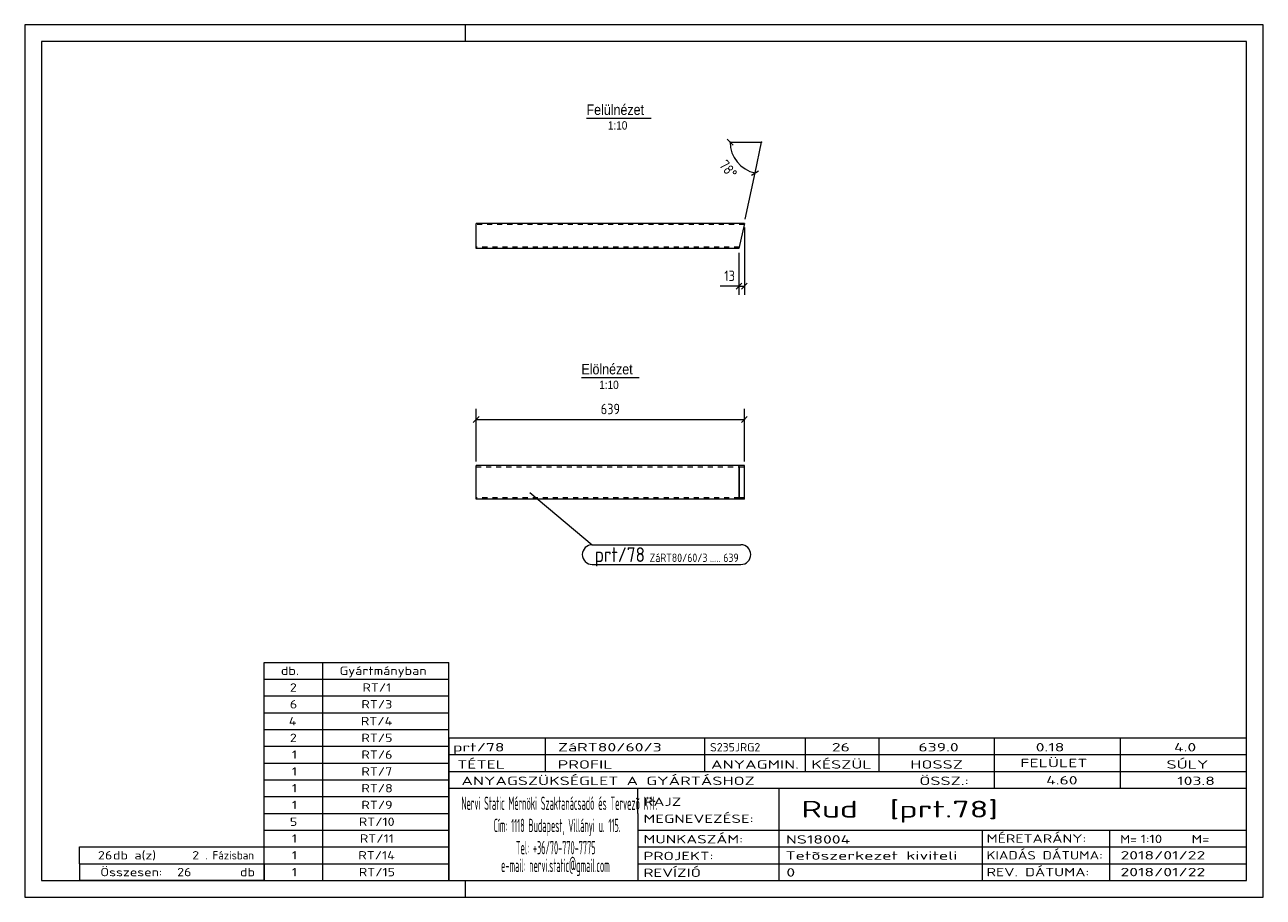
# Model space of a CAD drawing. Header units: millimetres. Extents: x 1 to 296, y 1 to 209.
import ezdxf

# ---------------------------------------------------------------- set-up
doc = ezdxf.new("R2010")
doc.units = ezdxf.units.MM
doc.header["$LTSCALE"] = 0.6
doc.linetypes.add('XKITLINE00', pattern=[0])
doc.linetypes.add('XKITLINE02', pattern=[4, 2, -2])
for name, color, linetype, lineweight in [('DrawingSheet', 5, 'Continuous', 0), ('OtherObjectType', 1, 'Continuous', 0), ('Part', 2, 'Continuous', 0), ('PartMark', 3, 'Continuous', 0), ('Z-DIMENSIONS', 1, 'Continuous', 0)]:
    doc.layers.add(name, color=color, linetype=linetype, lineweight=lineweight)
doc.styles.add('ARIAL', font='ARIAL.TTF')
doc.styles.add('ISOCPEUR', font='ISOCPEUR.TTF')

msp = doc.modelspace()

# ---------------------------------------------------------------- linework, layer by layer
at = {"layer": 'DrawingSheet', "color": 2, "linetype": 'XKITLINE00', "lineweight": 0}
for p, q in [((296, 209), (1, 209)), ((1, 209), (1, 1)), ((106, 205), (106, 209)), ((296, 1), (296, 209)), ((106, 1), (106, 5)), ((1, 1), (296, 1))]:
    msp.add_line(p, q, dxfattribs=at)
at = {"layer": 'DrawingSheet', "color": 3, "linetype": 'XKITLINE00', "lineweight": 0}
for p, q in [((292, 205), (5, 205)), ((5, 205), (5, 5)), ((292, 5), (292, 205)), ((5, 5), (292, 5))]:
    msp.add_line(p, q, dxfattribs=at)
at = {"layer": 'OtherObjectType', "color": 6, "linetype": 'XKITLINE00', "lineweight": 0}
for p, q in [((134.81, 186.75), (150.2, 186.75)), ((133.59, 124.9), (147.31, 124.9))]:
    msp.add_line(p, q, dxfattribs=at)
at = {"layer": 'OtherObjectType', "color": 7, "linetype": 'XKITLINE00', "lineweight": 0}
for p, q in [((58, 57), (102, 57)), ((58, 53), (58, 57)), ((72, 53), (72, 57)), ((102, 53), (102, 57)), ((58, 53), (102, 53)), ((58, 49), (58, 53)), ((72, 49), (72, 53)), ((102, 49), (102, 53)), ((58, 49), (102, 49)), ((58, 45), (58, 49)), ((72, 45), (72, 49)), ((102, 45), (102, 49)), ((58, 45), (102, 45)), ((58, 41), (58, 45)), ((72, 41), (72, 45)), ((102, 41), (102, 45)), ((58, 41), (102, 41)), ((58, 37), (58, 41)), ((72, 37), (72, 41)), ((102, 37), (102, 41)), ((102, 39), (292, 39)), ((102, 39), (102, 35)), ((102, 39), (292, 39)), ((125, 35), (125, 39)), ((163, 35), (163, 39)), ((187, 35), (187, 39)), ((204.5, 35), (204.5, 39)), ((232, 35), (232, 39)), ((262, 35), (262, 39)), ((292, 35), (292, 39)), ((58, 37), (102, 37)), ((58, 33), (58, 37)), ((72, 33), (72, 37)), ((102, 33), (102, 37)), ((58, 33), (102, 33)), ((58, 29), (58, 33)), ((72, 29), (72, 33)), ((102, 35), (292, 35)), ((102, 35), (102, 5)), ((102, 35), (292, 35)), ((102, 29), (102, 33)), ((125, 31), (125, 35)), ((163, 31), (163, 35)), ((187, 31), (187, 35)), ((204.5, 31), (204.5, 35)), ((232, 31), (232, 35)), ((262, 31), (262, 35)), ((292, 31), (292, 35)), ((102, 31), (292, 31)), ((232, 27), (232, 31)), ((262, 27), (262, 31)), ((292, 27), (292, 31)), ((58, 29), (102, 29)), ((58, 25), (58, 29)), ((72, 25), (72, 29)), ((102, 25), (102, 29)), ((102, 27), (292, 27)), ((147, 21), (147, 27)), ((180.7, 17), (180.7, 27)), ((292, 21), (292, 27)), ((58, 25), (102, 25)), ((58, 21), (58, 25)), ((72, 21), (72, 25)), ((102, 21), (102, 25)), ((58, 21), (102, 21)), ((58, 17), (58, 21)), ((72, 17), (72, 21)), ((102, 17), (102, 21)), ((147, 21), (147, 5)), ((292, 17), (292, 21)), ((58, 17), (102, 17)), ((58, 13), (58, 17)), ((72, 13), (72, 17)), ((102, 13), (102, 17)), ((147, 17), (292, 17)), ((180.7, 5), (180.7, 17)), ((229.16, 13), (229.16, 17)), ((259.5, 5), (259.5, 17)), ((292, 13), (292, 17)), ((14, 9), (14, 13)), ((14, 13), (58, 13)), ((14, 13), (58, 13)), ((58, 9), (58, 13)), ((58, 13), (102, 13)), ((58, 9), (58, 13)), ((72, 9), (72, 13)), ((102, 9), (102, 13)), ((147, 13), (292, 13)), ((229.16, 5), (229.16, 13)), ((292, 9), (292, 13)), ((14, 9), (58, 9)), ((14, 9), (14, 5)), ((14, 9), (58, 9)), ((58, 9), (58, 5)), ((58, 9), (102, 9)), ((58, 5), (58, 9)), ((72, 5), (72, 9)), ((102, 5), (102, 9)), ((147, 9), (292, 9)), ((292, 5), (292, 9)), ((58, 5), (14, 5)), ((58, 5), (102, 5)), ((102, 5), (292, 5)), ((139.5, 5), (292, 5))]:
    msp.add_line(p, q, dxfattribs=at)
at = {"layer": 'Part', "color": 2, "linetype": 'XKITLINE00', "lineweight": 0}
for p, q in [((108.5, 155.65), (108.5, 161.65)), ((172.4, 161.65), (108.5, 161.65)), ((172.4, 161.65), (171.12, 155.65)), ((171.12, 155.65), (108.5, 155.65)), ((108.5, 95.9), (108.5, 103.9)), ((171.12, 103.9), (108.5, 103.9)), ((172.4, 103.9), (171.12, 103.9)), ((171.12, 103.9), (171.12, 95.9)), ((171.19, 103.6), (172.34, 103.6)), ((171.19, 103.6), (171.19, 96.2)), ((172.34, 103.6), (172.34, 96.2)), ((172.4, 95.9), (172.4, 103.9)), ((172.4, 95.9), (108.5, 95.9)), ((172.34, 96.2), (171.19, 96.2))]:
    msp.add_line(p, q, dxfattribs=at)
at = {"layer": 'Part', "color": 7, "linetype": 'XKITLINE02', "lineweight": 0}
for p, q in [((172.34, 161.35), (108.5, 161.35)), ((171.19, 155.95), (108.5, 155.95)), ((108.5, 103.6), (171.19, 103.6)), ((171.19, 96.2), (108.5, 96.2))]:
    msp.add_line(p, q, dxfattribs=at)
at = {"layer": 'PartMark', "color": 7, "linetype": 'XKITLINE00', "lineweight": 0}
for p, q in [((121.31, 97.53), (136.16, 85.03)), ((136.16, 85.03), (171.58, 85.03)), ((136.16, 80.33), (171.58, 80.33))]:
    msp.add_line(p, q, dxfattribs=at)
for centre, start, end in [((136.16, 82.68), 90, 270), ((171.58, 82.68), 270, 90)]:
    msp.add_arc(centre, 2.35, start, end, dxfattribs=at)
at = {"layer": 'Z-DIMENSIONS', "color": 7, "linetype": 'XKITLINE00', "lineweight": 0}
for p, q in [((168.31, 181.71), (169.72, 180.29)), ((169.01, 181), (176.51, 181)), ((174.95, 173.66), (176.51, 181)), ((174.11, 173.12), (175.79, 174.21)), ((172.61, 162.63), (174.95, 173.66)), ((172.4, 160.65), (172.4, 144.65)), ((171.12, 154.65), (171.12, 144.65)), ((171.12, 146.65), (166.67, 146.65)), ((171.12, 146.65), (166.67, 146.65)), ((171.83, 147.36), (170.42, 145.94)), ((171.12, 146.65), (172.4, 146.65)), ((173.11, 147.36), (171.69, 145.94)), ((109.21, 115.61), (107.79, 114.19)), ((108.5, 104.9), (108.5, 117.4)), ((173.11, 115.61), (171.69, 114.19)), ((172.4, 104.9), (172.4, 117.4)), ((108.5, 114.9), (172.4, 114.9))]:
    msp.add_line(p, q, dxfattribs=at)
msp.add_arc((176.51, 181), 7.5, 180, 258.0004, dxfattribs=at)
at = {"layer": 'Z-DIMENSIONS', "color": 7}
for p in [(169.01, 181), (176.51, 181), (174.95, 173.66)]:
    msp.add_point(p, dxfattribs=at)
at = {"layer": 'Z-DIMENSIONS', "color": 3}
for p in [(171.12, 146.65), (172.4, 146.65), (108.5, 114.9), (172.4, 114.9)]:
    msp.add_point(p, dxfattribs=at)

# ---------------------------------------------------------------- texts
at = {"layer": 'OtherObjectType', "color": 6, "style": 'ARIAL', "width": 0.85}
for s, height, p in [('Felülnézet', 2.5, (134.81, 187.5)), ('1:10', 2, (139.91, 184)), ('Elölnézet', 2.5, (133.59, 125.65)), ('1:10', 2, (137.85, 122.15))]:
    msp.add_text(s, height=height, dxfattribs=at).set_placement(p)
at = {"layer": 'OtherObjectType', "color": 7, "style": 'ISOCPEUR'}
for s, height, width, p in [('db.', 2, 1.211571, (62, 54)), ('Gyártmányban', 2, 1.211571, (76, 54)), ('2', 2, 1.211571, (64.14, 50)), ('RT/1', 2, 1.211571, (81.43, 50)), ('6', 2, 1.211571, (64.14, 46)), ('RT/3', 2, 1.211571, (81.18, 46)), ('4', 2, 1.211571, (63.9, 42)), ('RT/4', 2, 1.211571, (81.06, 42)), ('2', 2, 1.211571, (64.14, 38)), ('RT/5', 2, 1.211571, (81.18, 38)), ('1', 2, 1.211571, (64.63, 34)), ('RT/6', 2, 1.211571, (81.18, 34)), ('prt/78', 2, 1.525501, (103, 35.76)), ('ZáRT80/60/3', 2, 1.525501, (128, 35.76)), ('S235JRG2', 2, 1.02, (164.22, 35.76)), ('26', 2, 1.525501, (193.24, 35.76)), ('639.0', 2, 1.525501, (213.86, 35.76)), ('0.18', 2, 1.525501, (241.81, 35.76)), ('4.0', 2, 1.525501, (274.75, 35.76)), ('TÉTEL', 2, 1.525501, (104, 31.66)), ('PROFIL', 2, 1.525501, (127.96, 31.66)), ('ANYAGMIN.', 2, 1.525501, (164.47, 31.66)), ('KÉSZÜL', 2, 1.525501, (188.37, 31.66)), ('HOSSZ', 2, 1.525501, (211.96, 31.66)), ('FELÜLET', 2, 1.525501, (238.13, 32)), ('SÚLY', 2, 1.525501, (272.96, 31.66)), ('1', 2, 1.211571, (64.63, 30)), ('RT/7', 2, 1.211571, (81.18, 30)), ('ANYAGSZÜKSÉGLET A GYÁRTÁSHOZ', 2, 1.525501, (105, 27.75)), ('ÖSSZ.:', 2, 1.525501, (214.1, 27.75)), ('4.60', 2, 1.525501, (244.28, 27.88)), ('103.8', 2, 1.525501, (275.52, 27.75)), ('1', 2, 1.211571, (64.63, 26)), ('RT/8', 2, 1.211571, (81.18, 26)), ('1', 2, 1.211571, (64.63, 22)), ('RT/9', 2, 1.211571, (81.18, 22)), ('Nervi Static Mérnöki\xa0Szaktanácsadó\xa0és\xa0Tervezõ Kft.', 3.1765, 0.403093, (105, 21.82)), ('RAJZ', 2, 1.445, (148.38, 22.78)), ('Rud  [prt.78]', 4, 1.474651, (186, 20)), ('MEGNEVEZÉSE:', 2, 1.445, (148.38, 18.72)), ('5', 2, 1.211571, (64.14, 18)), ('RT/10', 2, 1.211571, (80.57, 18)), ('Cím:\xa01118 Budapest, Villányi u. 115.', 3.1765, 0.403093, (112.69, 16.53)), ('1', 2, 1.211571, (64.63, 14)), ('RT/11', 2, 1.211571, (80.82, 14)), ('MUNKASZÁM:', 2, 1.445, (148.38, 13.84)), ('NS18004', 2, 1.525501, (182.28, 13.78)), ('MÉRETARÁNY:', 2, 1.36, (230.1, 14)), ('M=', 2, 1.211571, (261.91, 13.84)), ('1:10', 2, 1.275, (266.79, 13.9)), ('M=', 2, 1.275, (278.95, 13.87)), ('26', 2, 1.211571, (18.43, 10)), ('db a(z)', 2, 1.211571, (22, 10)), ('2', 2, 1.211571, (40.86, 10)), ('. Fázisban', 2, 0.935, (44, 10)), ('1', 2, 1.211571, (64.63, 10)), ('RT/14', 2, 1.211571, (80.45, 10)), ('Tel:\xa0+36/70-770-7775', 3.1765, 0.403093, (117.97, 11.24)), ('PROJEKT:', 2, 1.445, (148.38, 9.84)), ('Tetõszerkezet kiviteli ', 2, 1.525501, (182.2, 9.94)), ('KIADÁS DÁTUMA:', 2, 1.275, (230.1, 10)), ('2018/01/22', 2, 1.525501, (262, 10)), ('e-mail:\xa0nervi.static@gmail.com', 3.1765, 0.403093, (114.45, 7)), ('Összesen:            db', 2, 1.211571, (19, 6)), ('26', 2, 1.211571, (37.29, 6)), ('1', 2, 1.211571, (64.63, 6)), ('RT/15', 2, 1.211571, (80.57, 6)), ('REVÍZIÓ', 2, 1.445, (148.38, 5.84)), ('0', 2, 1.525501, (182.41, 5.92)), ('REV. DÁTUMA:', 2, 1.36, (230.1, 6)), ('2018/01/22', 2, 1.525501, (262, 6))]:
    msp.add_text(s, height=height, dxfattribs=dict(at, width=width)).set_placement(p)
at = {"layer": 'PartMark', "color": 3, "style": 'ISOCPEUR', "width": 0.85}
msp.add_text('prt/78', height=3.5, dxfattribs=at).set_placement((136.76, 80.93))
at = {"layer": 'PartMark', "color": 4, "style": 'ISOCPEUR', "width": 0.85}
for s, p in [('ZáRT80/60/3', (149.84, 80.93)), ('639', (167.37, 80.93)), ('.....', (164.19, 80.93))]:
    msp.add_text(s, height=2, dxfattribs=at).set_placement(p)
at = {"layer": 'Z-DIMENSIONS', "color": 3, "style": 'ISOCPEUR', "width": 0.85}
msp.add_text('78°', height=2.5, rotation=-50.999, dxfattribs=at).set_placement((166.24, 175.45))
for s, p in [('13', (167.61, 147.9)), ('639', (138.19, 116.15))]:
    msp.add_text(s, height=2.5, dxfattribs=at).set_placement(p)

doc.saveas('drawing.dxf')
